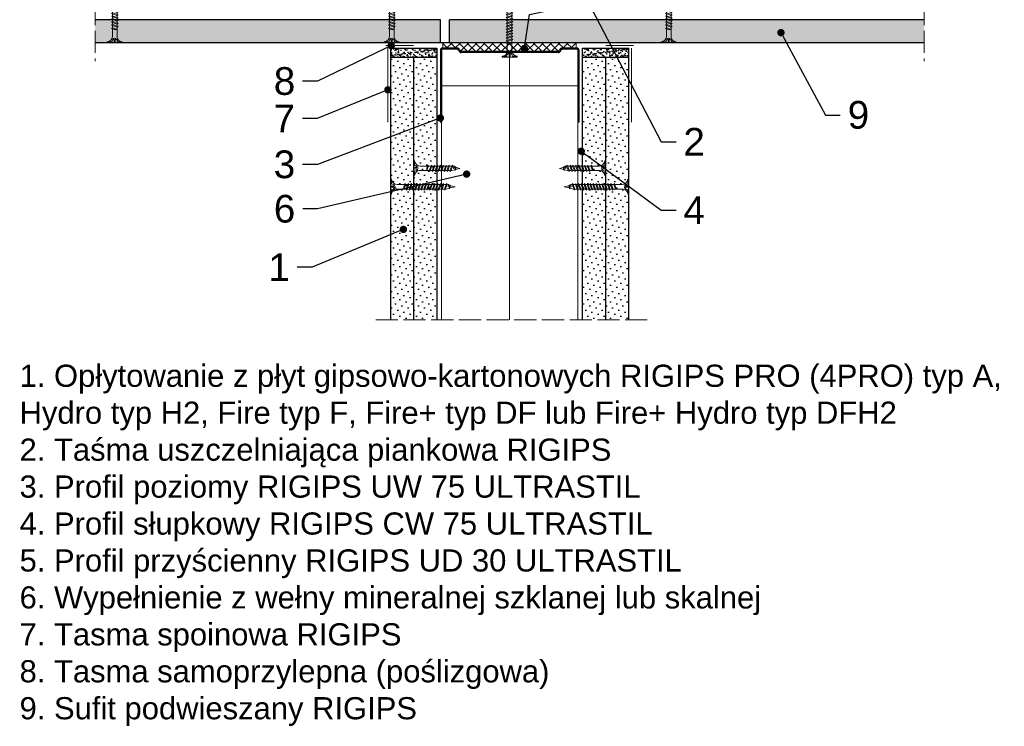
# Model space of a CAD drawing. Header units: millimetres. Extents: x -641 to 2681, y 417 to 2915.
# Tile 4 of 18: x 730 to 1263, y 417 to 800. Entities that reach past the tile are written whole.
import ezdxf
from ezdxf import colors
from ezdxf.entities.mleader import LeaderData, LeaderLine
from ezdxf.math import Vec2, Vec3

# ---------------------------------------------------------------- set-up
doc = ezdxf.new("R2010")
doc.units = ezdxf.units.MM
doc.linetypes.add('ACAD_ISO02W100', pattern=[15, 12, -3])
for name, color, linetype, lineweight in [('_ISOVER WELNA', 7, 'BATTING', 9), ('_RIGIPS AKCESORIA', 7, 'Continuous', 18), ('_RIGIPS G-K', 7, 'Continuous', 25), ('_RIGIPS PROFIL', 7, 'Continuous', 18), ('KRESKOWANIE', 7, 'Continuous', 9), ('opisy', 7, 'Continuous', 9), ('PRZERYWANA', 7, 'ACAD_ISO02W100', 9)]:
    doc.layers.add(name, color=color, linetype=linetype, lineweight=lineweight)
doc.styles.get("Standard").update_dxf_attribs({"font": 'arial.ttf'})
doc.linetypes.add('BATTING', pattern='A,0.00254,-2.54,[134,ltypeshp.shx,S=2.54,R=0,X=-2.54,Y=0],-5.08,[134,ltypeshp.shx,S=2.54,R=180,X=2.54,Y=0],-2.54', length=10.16254)
pattern_1 = [(225, (-1605.7976, -221.9974), (1.122532, -3.367596), [0, -3.175])]
pattern_2 = [(225, (-1608.7976, -221.9974), (1.122532, -3.367596), [0, -3.175])]

# ---------------------------------------------------------------- blocks, each defined once
blk = doc.blocks.new('TN 25')
at = {"layer": '_RIGIPS AKCESORIA'}
for p, q in [((0, -0.84), (0, 7.16)), ((0, 7.16), (0.46, 7.16)), ((0.46, 7.16), (0.46, 4.78)), ((0.46, 4.78), (0, 4.78)), ((0, 3.5), (1.77, 3.5)), ((0, 2.83), (1.77, 2.83)), ((0.46, 1.64), (0, 1.64)), ((0.46, -0.84), (0.46, 1.64)), ((1.77, 3.5), (1.77, 4.2)), ((1.77, 2.83), (1.77, 2.18)), ((3.02, 4.46), (8.47, 4.46)), ((7.49, 2.01), (3.55, 2.01)), ((7.12, 4.46), (7.12, 3.18)), ((8.03, 2.01), (7.12, 4.46)), ((7.12, 3.18), (7.65, 1.53)), ((7.65, 1.53), (8.03, 2.01)), ((9.41, 2.01), (8.03, 2.01)), ((8.47, 4.46), (8.79, 5)), ((9.61, 1.51), (8.47, 4.46)), ((8.79, 5), (9.93, 2.01)), ((9, 4.46), (10.1, 4.46)), ((9.93, 2.01), (9.61, 1.51)), ((11.04, 2.01), (9.93, 2.01)), ((10.1, 4.46), (10.41, 5)), ((11.23, 1.51), (10.1, 4.46)), ((10.41, 5), (11.56, 2.01)), ((10.62, 4.46), (11.67, 4.46)), ((11.56, 2.01), (11.23, 1.51)), ((12.61, 2.01), (11.56, 2.01)), ((11.67, 4.46), (11.99, 5)), ((12.81, 1.51), (11.67, 4.46)), ((11.99, 5), (13.14, 2.01)), ((12.2, 4.46), (13.21, 4.46)), ((13.14, 2.01), (12.81, 1.51)), ((14.15, 2.01), (13.14, 2.01)), ((13.21, 4.46), (13.52, 5)), ((14.34, 1.51), (13.21, 4.46)), ((13.52, 5), (14.67, 2.01)), ((13.73, 4.46), (14.8, 4.46)), ((14.67, 2.01), (14.34, 1.51)), ((15.74, 2.01), (14.67, 2.01)), ((14.8, 4.46), (15.12, 5)), ((15.94, 1.51), (14.8, 4.46)), ((15.12, 5), (16.26, 2.01)), ((15.33, 4.46), (16.42, 4.46)), ((16.26, 2.01), (15.94, 1.51)), ((17.36, 2.01), (16.26, 2.01)), ((16.42, 4.46), (16.73, 5)), ((17.55, 1.51), (16.42, 4.46)), ((16.73, 5), (17.88, 2.01)), ((16.94, 4.46), (17.99, 4.46)), ((17.88, 2.01), (17.55, 1.51)), ((18.93, 2.01), (17.88, 2.01)), ((17.99, 4.46), (18.31, 5)), ((19.13, 1.51), (17.99, 4.46)), ((18.31, 5), (19.45, 2.01)), ((18.52, 4.46), (19.68, 4.46)), ((19.45, 2.01), (19.13, 1.51)), ((19.45, 2.01), (20.62, 2.01)), ((19.68, 4.46), (20, 5)), ((20.82, 1.51), (19.68, 4.46)), ((20, 5), (21.14, 2.01)), ((20.21, 4.46), (20.7, 4.46)), ((20.7, 4.46), (22.28, 3.98)), ((21.14, 2.01), (20.82, 1.51)), ((21.14, 2.01), (21.81, 2.12)), ((21.85, 1.83), (21.67, 3.28)), ((21.67, 3.28), (22.14, 2.4)), ((22.14, 2.4), (21.85, 1.83)), ((22.7, 2.36), (22.14, 2.4)), ((22.28, 3.98), (22.56, 4.37)), ((22.7, 2.36), (22.28, 3.98)), ((22.56, 4.37), (23.03, 2.71)), ((23.03, 2.71), (22.7, 2.36)), ((22.71, 3.85), (25, 3.24)), ((25, 3.24), (23.03, 2.71)), ((0, -0.84), (0.46, -0.84))]:
    blk.add_line(p, q, dxfattribs=at)
for centre, major_axis, ratio, start_param, end_param in [((3.09, 7.67), (0.17, 3.2), 0.826134, 1.773653, 3.180586), ((-0.04, 0.9), (0, 3.93), 0.848176, -0.720942, -0.151112), ((3.37, -1.57), (0.28, 3.57), 0.832181, 0.035984, 1.430787), ((-2.73, 15.91), (0, 14.76), 0.848176, 3.399396, 3.475072), ((0.59, 4.62), (0, 2.81), 0.848176, 3.475072, 3.862535), ((1.66, 3.18), (0, 0.895), 0.848176, -1.552777, -0.720942), ((1.66, 3.18), (0, 0.895), 0.848176, 3.862535, 4.730408)]:
    blk.add_ellipse(centre, major_axis=major_axis, ratio=ratio, start_param=start_param, end_param=end_param, dxfattribs=at)
blk = doc.blocks.new('TN 35')
at = {"layer": '_RIGIPS AKCESORIA'}
for p, q in [((0, -0.84), (0, 7.16)), ((0, 7.16), (0.46, 7.16)), ((0.46, 7.16), (0.46, 4.78)), ((0.46, 4.78), (0, 4.78)), ((0, 3.5), (1.77, 3.5)), ((0, 2.83), (1.77, 2.83)), ((0.46, 1.64), (0, 1.64)), ((0.46, -0.84), (0.46, 1.64)), ((1.77, 3.5), (1.77, 4.2)), ((1.77, 2.83), (1.77, 2.18)), ((3.02, 4.46), (8.47, 4.46)), ((7.49, 2.01), (3.55, 2.01)), ((7.12, 4.46), (7.12, 3.18)), ((8.03, 2.01), (7.12, 4.46)), ((7.12, 3.18), (7.65, 1.53)), ((7.65, 1.53), (8.03, 2.01)), ((9.41, 2.01), (8.03, 2.01)), ((8.47, 4.46), (8.79, 5)), ((9.61, 1.51), (8.47, 4.46)), ((8.79, 5), (9.93, 2.01)), ((9, 4.46), (10.1, 4.46)), ((9.93, 2.01), (9.61, 1.51)), ((11.04, 2.01), (9.93, 2.01)), ((10.1, 4.46), (10.41, 5)), ((11.23, 1.51), (10.1, 4.46)), ((10.41, 5), (11.56, 2.01)), ((10.62, 4.46), (11.67, 4.46)), ((11.56, 2.01), (11.23, 1.51)), ((12.61, 2.01), (11.56, 2.01)), ((11.67, 4.46), (11.99, 5)), ((12.81, 1.51), (11.67, 4.46)), ((11.99, 5), (13.14, 2.01)), ((12.2, 4.46), (13.21, 4.46)), ((13.14, 2.01), (12.81, 1.51)), ((14.15, 2.01), (13.14, 2.01)), ((13.21, 4.46), (13.52, 5)), ((14.34, 1.51), (13.21, 4.46)), ((13.52, 5), (14.67, 2.01)), ((13.73, 4.46), (14.8, 4.46)), ((14.67, 2.01), (14.34, 1.51)), ((15.74, 2.01), (14.67, 2.01)), ((14.8, 4.46), (15.12, 5)), ((15.94, 1.51), (14.8, 4.46)), ((15.12, 5), (16.26, 2.01)), ((15.33, 4.46), (16.42, 4.46)), ((16.26, 2.01), (15.94, 1.51)), ((17.36, 2.01), (16.26, 2.01)), ((16.42, 4.46), (16.73, 5)), ((17.55, 1.51), (16.42, 4.46)), ((16.73, 5), (17.88, 2.01)), ((16.94, 4.46), (17.99, 4.46)), ((17.88, 2.01), (17.55, 1.51)), ((18.93, 2.01), (17.84, 2.01)), ((17.99, 4.46), (18.31, 5)), ((19.13, 1.51), (17.99, 4.46)), ((18.31, 5), (19.45, 2.01)), ((18.52, 4.46), (19.57, 4.46)), ((19.45, 2.01), (19.13, 1.51)), ((20.51, 2.01), (19.41, 2.01)), ((19.57, 4.46), (19.88, 5)), ((20.7, 1.51), (19.57, 4.46)), ((19.88, 5), (21.03, 2.01)), ((20.09, 4.46), (21.14, 4.46)), ((21.03, 2.01), (20.7, 1.51)), ((22.08, 2.01), (20.99, 2.01)), ((21.14, 4.46), (21.46, 5)), ((22.28, 1.51), (21.14, 4.46)), ((21.46, 5), (22.6, 2.01)), ((21.67, 4.46), (22.72, 4.46)), ((22.6, 2.01), (22.28, 1.51)), ((23.66, 2.01), (22.56, 2.01)), ((22.72, 4.46), (23.03, 5)), ((23.85, 1.51), (22.72, 4.46)), ((23.03, 5), (24.18, 2.01)), ((23.24, 4.46), (24.29, 4.46)), ((24.18, 2.01), (23.85, 1.51)), ((25.23, 2.01), (24.14, 2.01)), ((24.29, 4.46), (24.61, 5)), ((25.43, 1.51), (24.29, 4.46)), ((24.61, 5), (25.75, 2.01)), ((24.81, 4.46), (25.87, 4.46)), ((25.75, 2.01), (25.43, 1.51)), ((26.81, 2.01), (25.71, 2.01)), ((25.87, 4.46), (26.18, 5)), ((27, 1.51), (25.87, 4.46)), ((26.18, 5), (27.33, 2.01)), ((26.39, 4.46), (27.44, 4.46)), ((27.33, 2.01), (27, 1.51)), ((28.38, 2.01), (27.33, 2.01)), ((27.44, 4.46), (27.76, 5)), ((28.58, 1.51), (27.44, 4.46)), ((27.76, 5), (28.9, 2.01)), ((27.96, 4.46), (29.13, 4.46)), ((28.9, 2.01), (28.58, 1.51)), ((28.9, 2.01), (30.07, 2.01)), ((29.13, 4.46), (29.45, 5)), ((30.27, 1.51), (29.13, 4.46)), ((29.45, 5), (30.59, 2.01)), ((29.65, 4.46), (30.15, 4.46)), ((30.15, 4.46), (31.73, 3.98)), ((30.59, 2.01), (30.27, 1.51)), ((30.59, 2.01), (31.26, 2.12)), ((31.3, 1.83), (31.12, 3.28)), ((31.12, 3.28), (31.59, 2.4)), ((31.59, 2.4), (31.3, 1.83)), ((32.15, 2.36), (31.59, 2.4)), ((31.73, 3.98), (32.01, 4.37)), ((32.15, 2.36), (31.73, 3.98)), ((32.01, 4.37), (32.48, 2.71)), ((32.48, 2.71), (32.15, 2.36)), ((32.16, 3.85), (35, 3.24)), ((35, 3.24), (32.48, 2.71)), ((0, -0.84), (0.46, -0.84))]:
    blk.add_line(p, q, dxfattribs=at)
for centre, major_axis, ratio, start_param, end_param in [((3.09, 7.67), (0.17, 3.2), 0.826134, 1.773653, 3.180586), ((-0.04, 0.9), (0, 3.93), 0.848176, -0.720942, -0.151112), ((3.37, -1.57), (0.28, 3.57), 0.832181, 0.035984, 1.430787), ((-2.73, 15.91), (0, 14.76), 0.848176, 3.399396, 3.475072), ((0.59, 4.62), (0, 2.81), 0.848176, 3.475072, 3.862535), ((1.66, 3.18), (0, 0.895), 0.848176, -1.552777, -0.720942), ((1.66, 3.18), (0, 0.895), 0.848176, 3.862535, 4.730408)]:
    blk.add_ellipse(centre, major_axis=major_axis, ratio=ratio, start_param=start_param, end_param=end_param, dxfattribs=at)
blk = doc.blocks.new('UW 75 ULTRASTIL')
h = blk.add_hatch()
h.set_pattern_fill('ANSI31', color=256, scale=0.5, style=0)
h.paths.add_polyline_path([(-11.93, 0.56), (-11.6, 1.24, -0.286951), (-10.7, 1.8), (10.18, 1.8), (41.3, 1.8, -0.286951), (42.2, 1.24), (42.53, 0.56, 0.286951), (43.43, 0), (52, 0, 0.414214), (52.8, 0.8), (52.8, 40), (52.25, 40), (52.25, 0.8, -0.414214), (52, 0.55), (43.77, 0.55, -0.286951), (42.87, 1.11), (42.54, 1.79, 0.286951), (41.64, 2.35), (-11.04, 2.35, 0.286951), (-11.94, 1.79), (-12.27, 1.11, -0.286951), (-13.17, 0.55), (-21.4, 0.55, -0.414214), (-21.65, 0.8), (-21.65, 40), (-22.2, 40), (-22.2, 0.8, 0.414214), (-21.4, 0), (-12.83, 0, 0.286951)])
for p, q in [((-22.2, 0.8), (-22.2, 40)), ((-22.2, 40), (-21.65, 40)), ((-21.65, 0.8), (-21.65, 40)), ((52.25, 0.8), (52.25, 40)), ((52.8, 40), (52.25, 40)), ((52.8, 0.8), (52.8, 40)), ((-21.4, 0.55), (-13.17, 0.55)), ((-21.4, 0), (-12.83, 0)), ((-12.27, 1.11), (-11.94, 1.79)), ((-11.93, 0.56), (-11.6, 1.24)), ((-11.04, 2.35), (41.64, 2.35)), ((-10.7, 1.8), (41.3, 1.8)), ((42.53, 0.56), (42.2, 1.24)), ((42.87, 1.11), (42.54, 1.79)), ((43.43, 0), (52, 0)), ((43.77, 0.55), (52, 0.55))]:
    blk.add_line(p, q)
for centre, radius, start, end in [((-21.4, 0.8), 0.8, 180, 270), ((-21.4, 0.8), 0.25, 180, 270), ((-13.17, 1.55), 1, 270, 334.0435), ((-12.83, 1), 1, 270, 334.0435), ((-11.04, 1.35), 1, 90, 154.0435), ((-10.7, 0.8), 1, 90, 154.0435), ((41.3, 0.8), 1, 25.9565, 90), ((41.64, 1.35), 1, 25.9565, 90), ((43.43, 1), 1, 205.9565, 270), ((43.77, 1.55), 1, 205.9565, 270), ((52, 0.8), 0.8, 270, 0), ((52, 0.8), 0.25, 270, 0)]:
    blk.add_arc(centre, radius, start, end)
blk = doc.blocks.new('_Dot')
at = {"color": 0, "linetype": 'ByBlock', "lineweight": -2}
blk.add_line((-0.5, 0), (-1, 0), dxfattribs=at)
at = {"color": 0, "linetype": 'ByBlock', "const_width": 0.5}
blk.add_lwpolyline([(-0.25, 0, 1), (0.25, 0, 1)], format="xyb", close=True, dxfattribs=at)

msp = doc.modelspace()

# ---------------------------------------------------------------- hatches: boundary and pattern name
at = {"layer": '_RIGIPS G-K'}
h = msp.add_hatch(dxfattribs=at)
h.set_pattern_fill('AR-SAND', color=256, scale=0.05, angle=180, style=0)
h.set_pattern_definition([(217.5, (2944.7522, 1910.1382), (0.0800016, -2.4470662), [0, -1.9304, 0, -2.159, 0, -2.06375]), (187.5, (2944.7522, 1910.1382), (-2.2476164, -3.5841255), [0, -1.0414, 0, -1.7399, 0, -0.66675]), (147.5, (2946.3143, 1910.1382), (-3.9549619, -0.007186), [0, -0.635, 0, -2.286, 0, -2.9845]), (137.5, (2946.3143, 1910.1382), (-3.8177823, -1.1146466), [0, -0.3175, 0, -1.4986, 0, -1.7145])])
h.paths.add_polyline_path([(930.98, 779.07), (955.98, 779.07), (955.98, 784.07), (930.98, 784.07)])
h = msp.add_hatch(dxfattribs=at)
h.set_pattern_fill('AR-SAND', color=256, scale=0.05, angle=180, style=0)
h.set_pattern_definition([(217.5, (2947.7522, 1910.1382), (0.0800016, -2.4470662), [0, -1.9304, 0, -2.159, 0, -2.06375]), (187.5, (2947.7522, 1910.1382), (-2.2476164, -3.5841255), [0, -1.0414, 0, -1.7399, 0, -0.66675]), (147.5, (2949.3143, 1910.1382), (-3.9549619, -0.007186), [0, -0.635, 0, -2.286, 0, -2.9845]), (137.5, (2949.3143, 1910.1382), (-3.8177823, -1.1146466), [0, -0.3175, 0, -1.4986, 0, -1.7145])])
h.paths.add_polyline_path([(1034.98, 779.07), (1059.98, 779.07), (1059.98, 784.07), (1034.98, 784.07)])
h = msp.add_hatch(dxfattribs=at)
h.set_pattern_fill('DOTS', color=256, scale=2, angle=225, style=0)
h.set_pattern_definition(pattern_2)
h.paths.add_polyline_path([(930.98, 637.07), (943.48, 637.07), (943.48, 779.07), (930.98, 779.07)])
h = msp.add_hatch(dxfattribs=at)
h.set_pattern_fill('DOTS', color=256, scale=2, angle=225, style=0)
h.set_pattern_definition(pattern_2)
h.paths.add_polyline_path([(943.48, 637.07), (955.98, 637.07), (955.98, 779.07), (943.48, 779.07)])
h = msp.add_hatch(dxfattribs=at)
h.set_pattern_fill('DOTS', color=256, scale=2, angle=225, style=0)
h.set_pattern_definition(pattern_1)
h.paths.add_polyline_path([(1034.98, 637.07), (1047.48, 637.07), (1047.48, 779.07), (1034.98, 779.07)])
h = msp.add_hatch(dxfattribs=at)
h.set_pattern_fill('DOTS', color=256, scale=2, angle=225, style=0)
h.set_pattern_definition(pattern_1)
h.paths.add_polyline_path([(1047.48, 637.07), (1059.98, 637.07), (1059.98, 779.07), (1047.48, 779.07)])
at = {"layer": 'KRESKOWANIE'}
h = msp.add_hatch(dxfattribs=at)
h.set_pattern_fill('DOTS', color=256, scale=2, angle=225, style=0)
h.set_pattern_definition([(225, (451.8307, -954.8493), (1.122532, -3.367596), [0, -3.175])])
h.paths.add_polyline_path([(957.98, 787.07), (957.98, 799.57), (770.98, 799.57), (770.98, 787.07)])
h.paths.add_polyline_path([(962.98, 799.57), (962.98, 787.07), (1219.98, 787.07), (1219.98, 799.57)])
h = msp.add_hatch(dxfattribs=at)
h.set_pattern_fill('ANSI37', color=256, angle=270, style=0)
h.set_pattern_definition([(315, (2946.2522, 2221.199), (2.245064, 2.245064), []), (45, (2946.2522, 2221.199), (-2.245064, 2.245064), [])])
h.paths.add_polyline_path([(959.38, 784.07), (967.35, 784.07, -0.286951), (968.25, 783.51), (968.58, 782.83, 0.286951), (969.48, 782.27), (1021.48, 782.27, 0.286951), (1022.37, 782.83), (1022.7, 783.51, -0.286951), (1023.6, 784.07), (1031.58, 784.07), (1031.58, 787.07), (959.38, 787.07)])

# ---------------------------------------------------------------- linework, layer by layer
at = {"layer": '_ISOVER WELNA', "ltscale": 3.6}
msp.add_line((995.48, 637.07), (995.48, 781.72), dxfattribs=at)
at = {"layer": '_RIGIPS AKCESORIA'}
for p, q in [((943.48, 785.57), (928.48, 785.57)), ((929.48, 784.07), (929.48, 744.07)), ((1047.48, 785.57), (1062.48, 785.57)), ((1061.48, 784.07), (1061.48, 744.07))]:
    msp.add_line(p, q, dxfattribs=at)
at = {"layer": '_RIGIPS G-K'}
for p, q in [((957.98, 799.57), (770.98, 799.57)), ((957.98, 787.07), (957.98, 799.57)), ((1219.98, 799.57), (962.98, 799.57)), ((962.98, 787.07), (962.98, 799.57)), ((1219.98, 787.07), (770.98, 787.07)), ((930.98, 784.07), (930.98, 637.07)), ((930.98, 784.07), (955.98, 784.07)), ((955.98, 784.07), (955.98, 637.07)), ((1034.98, 637.07), (1034.98, 784.07)), ((1034.98, 784.07), (1059.98, 784.07)), ((1059.98, 637.07), (1059.98, 784.07)), ((955.98, 779.07), (930.98, 779.07)), ((943.48, 779.07), (943.48, 637.07)), ((1059.98, 779.07), (1034.98, 779.07)), ((1047.48, 637.07), (1047.48, 779.07))]:
    msp.add_line(p, q, dxfattribs=at)
at = {"layer": '_RIGIPS PROFIL', "lineweight": 9}
for p, q in [((958.58, 763.67), (1032.38, 763.67)), ((958.58, 637.07), (958.58, 763.67)), ((1032.38, 637.07), (1032.38, 763.67))]:
    msp.add_line(p, q, dxfattribs=at)
at = {"layer": 'KRESKOWANIE'}
for p, q in [((959.38, 784.07), (959.38, 787.07)), ((1031.58, 784.07), (1031.58, 787.07))]:
    msp.add_line(p, q, dxfattribs=at)
at = {"layer": 'PRZERYWANA'}
for p, q in [((770.98, 838.57), (770.98, 777.07)), ((1219.98, 838.57), (1219.98, 777.07)), ((1069.98, 637.07), (920.98, 637.07))]:
    msp.add_line(p, q, dxfattribs=at)

# ---------------------------------------------------------------- block references
for name, p, rotation in [('TN 35', (998.65, 779.3), 90), ('UW 75 ULTRASTIL', (1010.78, 784.07), 180)]:
    msp.add_blockref(name, p, dxfattribs=dict(rotation=rotation))
at = {"layer": '_RIGIPS AKCESORIA', "xscale": -1}
for name, p, rotation in [('TN 25', (778.4, 787.07), 270), ('TN 25', (928.4, 787.07), 270), ('TN 25', (1078.4, 787.07), 270), ('TN 25', (943.48, 722.31), 180), ('TN 35', (930.98, 712.31), 180)]:
    msp.add_blockref(name, p, dxfattribs=dict(at, rotation=rotation))
at = {"layer": '_RIGIPS AKCESORIA', "rotation": 180}
for name, p in [('TN 25', (1047.48, 722.31)), ('TN 35', (1059.98, 712.31))]:
    msp.add_blockref(name, p, dxfattribs=at)

# ---------------------------------------------------------------- texts
at = {"insert": (730.09, 612.76), "char_height": 12, "width": 536.4104, "attachment_point": 1}
msp.add_mtext('1. Opłytowanie z płyt gipsowo-kartonowych RIGIPS PRO (4PRO) typ A, Hydro typ H2, Fire typ F, Fire+ typ DF lub Fire+ Hydro typ DFH2\\P2. Taśma uszczelniająca piankowa RIGIPS\\P3. Profil poziomy RIGIPS UW 75 ULTRASTIL\\P4. Profil słupkowy RIGIPS CW 75 ULTRASTIL\\P5. Profil przyścienny RIGIPS UD 30 ULTRASTIL\\P6. Wypełnienie z wełny mineralnej szklanej lub skalnej\\P7. Tasma spoinowa RIGIPS\\P8. Tasma samoprzylepna (poślizgowa)\\P9. Sufit podwieszany RIGIPS', dxfattribs=at)

# ---------------------------------------------------------------- leaders
at = {"layer": 'opisy'}
ml = msp.add_multileader_mtext('Standard', dxfattribs=at)
ml.set_content('2', color=256)
ml.set_leader_properties()
ml.set_arrow_properties(name='DOT')
ml.build(insert=Vec2(0, 0))
ctx = ml.context
ctx.base_point, ctx.char_height, ctx.landing_gap_size, ctx.plane_origin = Vec3(1085.57, 733.46), 15, 4, Vec3(1030.19, 784.69)
notes = []
notes.append((ctx, [(0, (1, 1, 0), (1077.57, 733.46), (1, 0), 8, [(2, [(1003.41, 784), (1006.23, 802.43), (1037.95, 809.03)], 0, [])])]))
ctx.mtext.insert, ctx.mtext.flow_direction = Vec3(1089.57, 740.96), 5
ml = msp.add_multileader_mtext('Standard', dxfattribs=at)
ml.set_content('9', color=256)
ml.set_leader_properties()
ml.set_arrow_properties(name='DOT')
ml.build(insert=Vec2(0, 0))
ctx = ml.context
ctx.base_point, ctx.char_height, ctx.landing_gap_size, ctx.plane_origin = Vec3(1174.53, 747.92), 15, 4, Vec3(1142.38, 792.57)
notes.append((ctx, [(0, (1, 1, 0), (1166.53, 747.92), (1, 0), 8, [(0, [(1142.38, 792.57)], 0, [])])]))
ctx.mtext.insert, ctx.mtext.flow_direction = Vec3(1178.53, 755.55), 5
ml = msp.add_multileader_mtext('Standard', dxfattribs=at)
ml.set_content('8', color=256)
ml.set_leader_properties()
ml.set_arrow_properties(name='DOT')
ml.build(insert=Vec2(0, 0))
ctx = ml.context
ctx.base_point, ctx.char_height, ctx.landing_gap_size, ctx.plane_origin = Vec3(865.5, 766.23), 15, 4, Vec3(931.39, 785.53)
ctx.text_align_type = 2
notes.append((ctx, [(0, (1, 1, 0), (891.38, 766.23), (-1, 0), 8, [(0, [(931.39, 785.53)], 0, [])])]))
ctx.mtext.insert, ctx.mtext.alignment, ctx.mtext.flow_direction = Vec3(879.38, 773.86), 3, 5
ml = msp.add_multileader_mtext('Standard', dxfattribs=at)
ml.set_content('7', color=256)
ml.set_leader_properties()
ml.set_arrow_properties(name='DOT')
ml.build(insert=Vec2(0, 0))
ctx = ml.context
ctx.base_point, ctx.char_height, ctx.landing_gap_size, ctx.plane_origin = Vec3(865.56, 746.07), 15, 4, Vec3(929.53, 761.58)
ctx.text_align_type = 2
notes.append((ctx, [(0, (1, 1, 0), (891.27, 746.07), (-1, 0), 8, [(0, [(929.53, 761.58)], 0, [])])]))
ctx.mtext.insert, ctx.mtext.alignment, ctx.mtext.flow_direction = Vec3(879.27, 753.57), 3, 5
ml = msp.add_multileader_mtext('Standard', dxfattribs=at)
ml.set_content('3', color=256)
ml.set_leader_properties()
ml.set_arrow_properties(name='DOT')
ml.build(insert=Vec2(0, 0))
ctx = ml.context
ctx.base_point, ctx.char_height, ctx.landing_gap_size, ctx.plane_origin = Vec3(865.52, 721.12), 15, 4, Vec3(929.46, 746.33)
ctx.text_align_type = 2
notes.append((ctx, [(0, (1, 1, 0), (891.34, 721.12), (-1, 0), 8, [(0, [(957.98, 746.33)], 0, [])])]))
ctx.mtext.insert, ctx.mtext.alignment, ctx.mtext.flow_direction = Vec3(879.34, 728.75), 3, 5
ml = msp.add_multileader_mtext('Standard', dxfattribs=at)
ml.set_content('4', color=256)
ml.set_leader_properties()
ml.set_arrow_properties(name='DOT')
ml.build(insert=Vec2(0, 0))
ctx = ml.context
ctx.base_point, ctx.char_height, ctx.landing_gap_size, ctx.plane_origin = Vec3(1085.57, 696.44), 15, 4, Vec3(1046.3, 726.87)
notes.append((ctx, [(0, (1, 1, 0), (1077.57, 696.44), (1, 0), 8, [(0, [(1034.24, 728.34)], 0, [])])]))
ctx.mtext.insert, ctx.mtext.flow_direction = Vec3(1089.57, 703.94), 5
ml = msp.add_multileader_mtext('Standard', dxfattribs=at)
ml.set_content('6', color=256)
ml.set_leader_properties()
ml.set_arrow_properties(name='DOT')
ml.build(insert=Vec2(0, 0))
ctx = ml.context
ctx.base_point, ctx.char_height, ctx.landing_gap_size, ctx.plane_origin = Vec3(865.49, 697.08), 15, 4, Vec3(972.18, 715.94)
ctx.text_align_type = 2
notes.append((ctx, [(0, (1, 1, 0), (891.4, 697.08), (-1, 0), 8, [(0, [(972.18, 715.94)], 0, [])])]))
ctx.mtext.insert, ctx.mtext.alignment, ctx.mtext.flow_direction = Vec3(879.4, 704.71), 3, 5
ml = msp.add_multileader_mtext('Standard', dxfattribs=at)
ml.set_content('1', color=256)
ml.set_leader_properties()
ml.set_arrow_properties(name='DOT')
ml.build(insert=Vec2(0, 0))
ctx = ml.context
ctx.base_point, ctx.char_height, ctx.landing_gap_size, ctx.plane_origin = Vec3(866.95, 665.5), 15, 4, Vec3(937.93, 686)
ctx.text_align_type = 2
notes.append((ctx, [(0, (1, 1, 0), (888.48, 665.5), (-1, 0), 8, [(0, [(937.93, 686)], 0, [])])]))
ctx.mtext.insert, ctx.mtext.alignment, ctx.mtext.flow_direction = Vec3(876.48, 673), 3, 5
for ctx, leaders in notes:
    for number, flags, end, landing, length, lines in leaders:
        leader = LeaderData()
        leader.index, (leader.has_last_leader_line, leader.has_dogleg_vector, leader.attachment_direction) = number, flags
        leader.last_leader_point, leader.dogleg_vector, leader.dogleg_length = Vec3(end), Vec3(landing), length
        for number, points, colour, breaks in lines:
            line = LeaderLine()
            line.index, line.vertices, line.color, line.breaks = number, Vec3.list(points), colors.encode_raw_color(colour), breaks
            leader.lines.append(line)
        ctx.leaders.append(leader)

doc.saveas('drawing.dxf')
